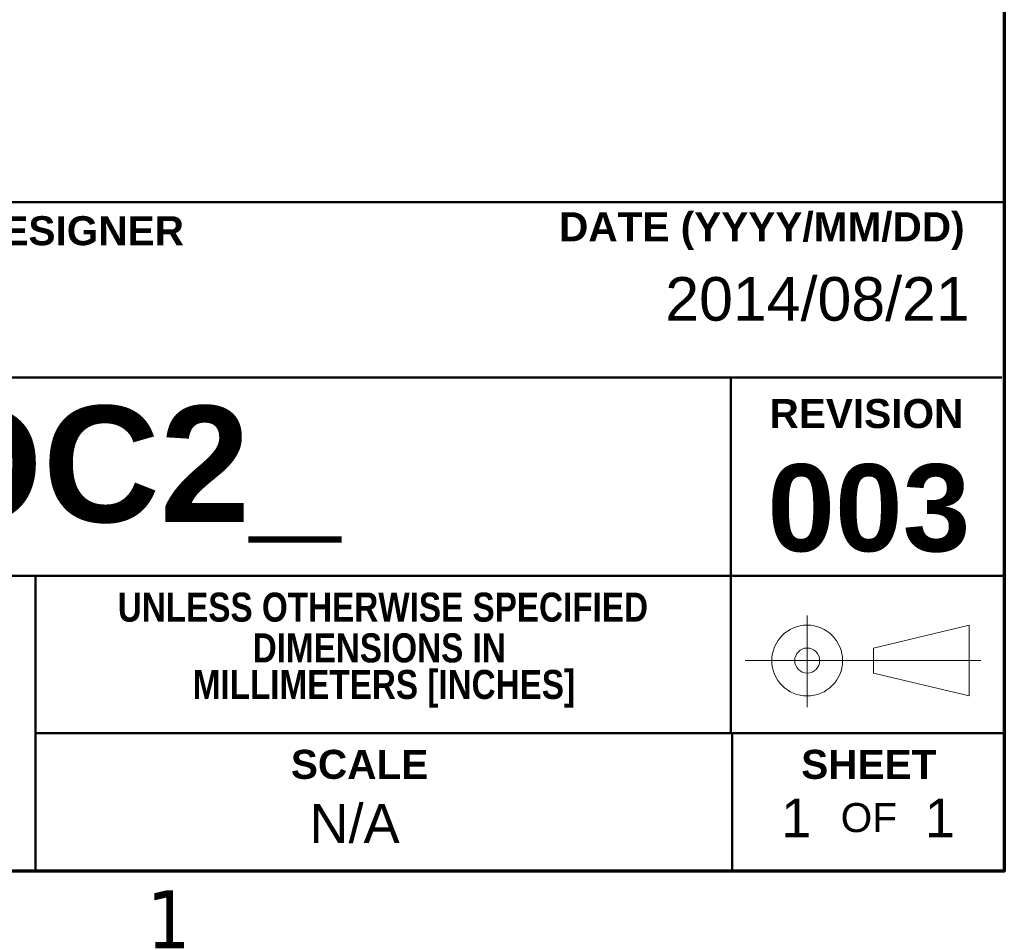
# Model space of a CAD drawing. Header units: inches. Extents: x 0.1 to 16.9, y 0.4 to 10.6.
# Tile 22 of 25: x 14.6 to 16.6, y 0.5 to 2.4. Entities that reach past the tile are written whole.
import ezdxf

# ---------------------------------------------------------------- set-up
doc = ezdxf.new("R2010")
doc.units = ezdxf.units.IN
doc.header["$MEASUREMENT"] = 0
doc.layers.add('Border (ANSI)', color=7, linetype='Continuous', lineweight=70)
doc.layers.add('Title (ANSI)', color=7, linetype='Continuous', lineweight=50)
doc.layers.add('FORMAT', color=5, linetype='Continuous', lineweight=25, true_color=0x0000ff)
doc.styles.add('Note Text (ANSI)', font='tahoma.ttf')
doc.styles.add('Text Style107', font='arialbd.ttf')
doc.styles.add('Text Style109', font='arialbd.ttf')
doc.styles.add('Text Style47', font='ARIALN.TTF')
doc.styles.add('Text Style50', font='arial.ttf')
doc.styles.add('Text Style55', font='arial.ttf')
doc.styles.add('Text Style59', font='arial.ttf')

# ---------------------------------------------------------------- blocks, each defined once
blk = doc.blocks.new('Borders Default Border')
at = {"layer": 'Border (ANSI)', "flags": 128}
blk.add_lwpolyline([(0.38, 0.62), (0.38, 10.38), (16.62, 10.38), (16.62, 0.62), (0.38, 0.62)], dxfattribs=at)
at = {"layer": 'Border (ANSI)', "insert": (14.8479, 0.46), "char_height": 0.12, "attachment_point": 7, "style": 'Note Text (ANSI)'}
blk.add_mtext('1', dxfattribs=at)
blk = doc.blocks.new('Title Blocks ICD TITLE BLOCK MM CUSTOMER')
at = {"layer": 'FORMAT', "color": 7, "linetype": 'Continuous', "lineweight": 5}
for p, q in [((10.854, 7.7199), (10.854, 7.5304)), ((10.991, 7.6528), (11.189, 7.7002)), ((11.189, 7.7002), (11.189, 7.5538)), ((10.991, 7.6528), (10.991, 7.6012)), ((11.2126, 7.627), (10.7256, 7.627)), ((10.991, 7.6012), (11.189, 7.5538))]:
    blk.add_line(p, q, dxfattribs=at)
for radius in [0.0732, 0.0258]:
    blk.add_circle((10.854, 7.627), radius, dxfattribs=at)
at = {"layer": 'Title (ANSI)'}
for p, q in [((3.2614, 8.5744), (11.2614, 8.5744)), ((11.2614, 8.5744), (11.2614, 7.4772)), ((3.2614, 8.212), (11.2564, 8.212)), ((10.6964, 8.2122), (10.6964, 7.4772)), ((7.2663, 7.8022), (11.2614, 7.8022)), ((9.2591, 7.1922), (9.2591, 7.8022)), ((9.2591, 7.4772), (11.2614, 7.4772)), ((10.6991, 7.4771), (10.6991, 7.1921)), ((11.2614, 7.1921), (3.2614, 7.1921))]:
    blk.add_line(p, q, dxfattribs=at)
at = {"layer": 'Title (ANSI)', "char_height": 0.06, "style": 'Note Text (ANSI)'}
for s, insert, width, attachment_point in [('\\fArial|b1|i0;\\H0.0600;DRAFTER/DESIGNER', (8.7045, 8.5144), 0.861768, 4), ('\\fArial|b1|i0;\\H0.0600;DATE (YYYY/MM/DD)', (11.1793, 8.5144), 0.838354, 6), ('\\fArial Narrow|b1|i0;\\H0.0600;DIMENSIONS IN', (9.9696, 7.6528), 0.838354, 5), ('\\fArial Narrow|b1|i0;\\H0.0600; MILLIMETERS [INCHES]', (9.9696, 7.5686), 0.838354, 5)]:
    blk.add_mtext(s, dxfattribs=dict(at, insert=insert, width=width, attachment_point=attachment_point))
at = {"layer": 'Title (ANSI)', "char_height": 0.06, "attachment_point": 5, "style": 'Note Text (ANSI)'}
for s, insert in [('\\fArial|b1|i0;\\H0.0600;REVISION', (10.9764, 8.137)), ('\\fArial Narrow|b1|i0;\\H0.0600;UNLESS OTHERWISE SPECIFIED', (9.9772, 7.737)), ('\\fArial|b1|i0;\\H0.0600;SCALE', (9.929, 7.4121)), ('\\fArial|b1|i0;\\H0.0600;SHEET', (10.9814, 7.4121)), ('\\fArial|b0|i0;\\H0.0600;OF', (10.9814, 7.3021))]:
    blk.add_mtext(s, dxfattribs=dict(at, insert=insert))
at = {"layer": 'Title (ANSI)'}
for tag, p, height, style in [('<TITLE_1>_001', (3.6298, 8.3375), 0.09, 'Text Style50'), ('DESIGNER_001', (8.7791, 8.3294), 0.09, 'Text Style50'), ('<DRAWN_DATE>_001', (10.5606, 8.3294), 0.09, 'Text Style50'), ('<PART_NUMBER>_001', (8.8272, 7.9132), 0.24, 'Text Style109'), ('Sheet_Size_001', (7.3651, 7.9055), 0.13, 'Text Style55'), ('<REVISION_NUMBER>_001', (10.7717, 7.8528), 0.18, 'Text Style107'), ('Sheet_Number_001', (10.8001, 7.2619), 0.08, 'Text Style59'), ('Number_of_sheets_001', (11.097, 7.2619), 0.08, 'Text Style59'), ('COPYRIGHT_YEAR_001', (4.6229, 7.2707), 0.07, 'Text Style47'), ('<SCALE>_001', (9.8254, 7.2503), 0.08, 'Text Style59')]:
    blk.add_attdef(tag, p, '', height=height, dxfattribs=dict(at, style=style))

msp = doc.modelspace()

# ---------------------------------------------------------------- block references
msp.add_blockref('Borders Default Border', (0, 0))
ref = msp.add_blockref('Title Blocks ICD TITLE BLOCK MM CUSTOMER', (5.3586, -6.5721))
ref.add_attrib('Sheet_Number_001', '1', (16.1587, 0.6898), dxfattribs={"layer": 'Title (ANSI)', "height": 0.08, "style": 'Text Style59'})
ref.add_attrib('Number_of_sheets_001', '1', (16.4556, 0.6898), dxfattribs={"layer": 'Title (ANSI)', "height": 0.08, "style": 'Text Style59'})
ref.add_attrib('<REVISION_NUMBER>_001', '003', (16.1303, 1.2807), dxfattribs={"layer": 'Title (ANSI)', "height": 0.18, "style": 'Text Style107'})
ref.add_attrib('<DRAWN_DATE>_001', '2014/08/21', (15.9193, 1.7573), dxfattribs={"layer": 'Title (ANSI)', "height": 0.09, "style": 'Text Style50'})
ref.add_attrib('<PART_NUMBER>_001', 'FDC2_', (14.1858, 1.3411), dxfattribs={"layer": 'Title (ANSI)', "height": 0.24, "style": 'Text Style109'})
ref.add_attrib('<SCALE>_001', 'N/A', (15.1841, 0.6782), dxfattribs={"layer": 'Title (ANSI)', "height": 0.08, "style": 'Text Style59'})

doc.saveas('drawing.dxf')
